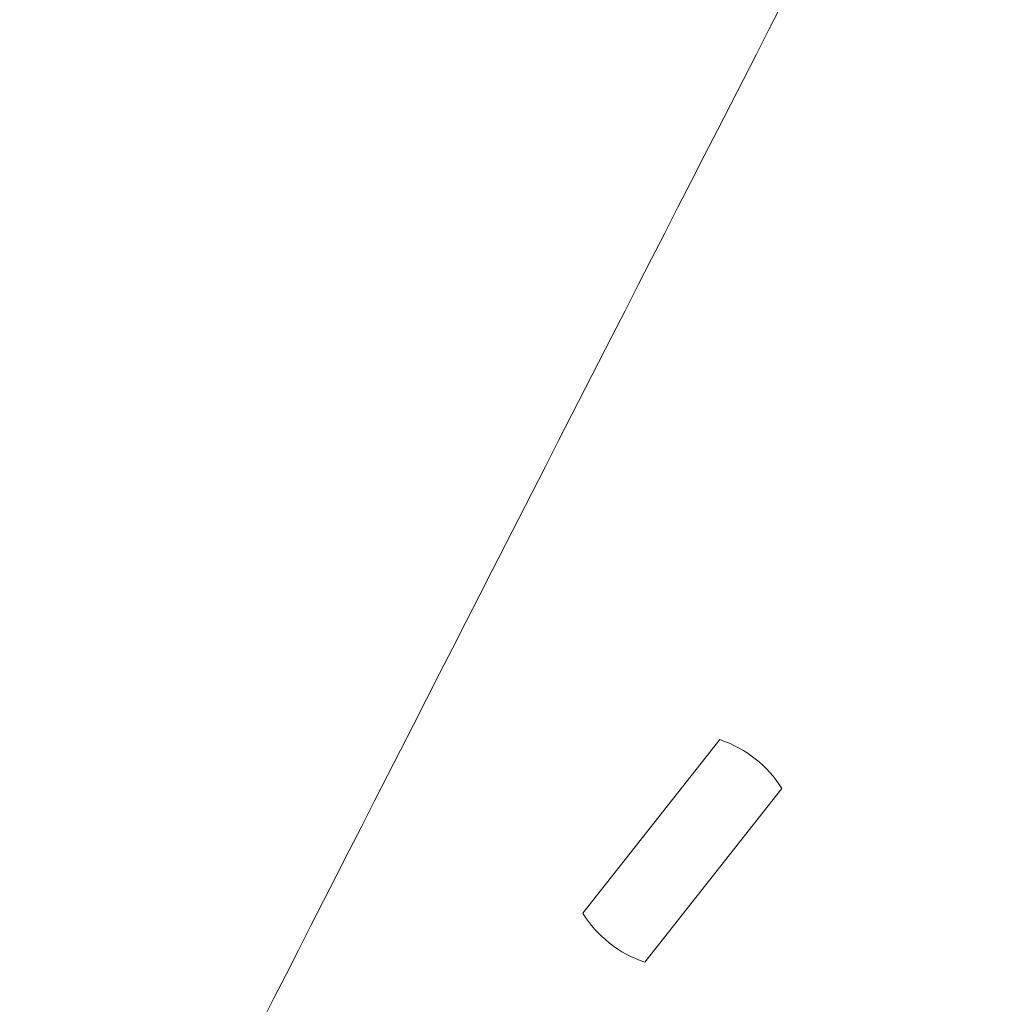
# Model space of a CAD drawing. Header units: inches. Extents: x -5.9 to 0, y -5.8 to 5.8.
# Tile 2 of 14: x -5.8 to -4.9, y -4.5 to -3.6. Entities that reach past the tile are written whole.
import ezdxf

# ---------------------------------------------------------------- set-up
doc = ezdxf.new("R2010")
doc.units = ezdxf.units.IN
doc.header["$MEASUREMENT"] = 0
doc.layers.add('VIEW_HATCHES', color=7, linetype='Continuous')

msp = doc.modelspace()

# ---------------------------------------------------------------- linework, layer by layer
at = {"layer": 'VIEW_HATCHES', "color": 4, "lineweight": 5}
msp.add_open_spline([(-2.76422, -4.13013), (-2.76422, -4.13013), (-1.22809, -4.08956), (-1.22809, -4.08956), (-1.22809, -4.08956), (-1.15213, -4.08762), (-1.08094, -4.05205), (-1.0338, -3.99244), (-1.0338, -3.99244), (-0.98666, -3.93285), (-0.96852, -3.85493), (-0.98413, -3.78056), (-0.98413, -3.78056), (-0.98413, -3.78056), (-1.30104, -2.27693), (-1.30104, -2.27693), (-1.30104, -2.27693), (-1.30104, -2.27693), (-1.30104, -2.27693), (-1.30104, -2.27693), (-1.30104, -2.27693), (-1.28693, -2.24909), (-0.56432, -0.84112), (-0.17872, -0.08085), (-0.17872, -0.08085), (-0.16176, -0.04744), (-0.17075, -0.00667), (-0.20015, 0.01656), (-0.20015, 0.01656), (-0.20015, 0.01656), (-1.18048, 0.79057), (-1.18048, 0.79057), (-1.18048, 0.79057), (-1.20988, 0.8138), (-1.25163, 0.81304), (-1.28021, 0.78881), (-1.28021, 0.78881), (-2.0655, 0.12263), (-3.13219, -0.79219), (-3.15598, -0.81238), (-3.15598, -0.81238), (-3.15598, -0.81238), (-3.15598, -0.81238), (-3.15598, -0.81238), (-3.15598, -0.81238), (-3.15598, -0.81238), (-4.69211, -0.85296), (-4.69211, -0.85296), (-4.69211, -0.85296), (-4.76808, -0.85489), (-4.83926, -0.89048), (-4.88641, -0.95007), (-4.88641, -0.95007), (-4.93355, -1.00967), (-4.95169, -1.08759), (-4.93608, -1.16196), (-4.93608, -1.16196), (-4.93608, -1.16196), (-4.61916, -2.66559), (-4.61916, -2.66559), (-4.61916, -2.66559), (-4.61916, -2.66559), (-4.61916, -2.66559), (-4.61916, -2.66559), (-4.61916, -2.66559), (-4.63328, -2.69343), (-5.37938, -4.14772), (-5.74148, -4.86166), (-5.74148, -4.86166), (-5.75845, -4.89507), (-5.74945, -4.93585), (-5.72005, -4.95908), (-5.72005, -4.95908), (-5.72005, -4.95908), (-4.73972, -5.73309), (-4.73972, -5.73309), (-4.73972, -5.73309), (-4.71033, -5.75632), (-4.66857, -5.75556), (-4.63999, -5.73133), (-4.63999, -5.73133), (-3.85469, -5.06515), (-2.78802, -4.15033), (-2.76422, -4.13013), (-2.76422, -4.13013), (-2.76422, -4.13013), (-2.76422, -4.13013), (-2.76422, -4.13013)], degree=3, knots=[0, 0, 0, 0, 0.045455, 0.045455, 0.045455, 0.045455, 0.090909, 0.090909, 0.090909, 0.090909, 0.136364, 0.136364, 0.136364, 0.136364, 0.181818, 0.181818, 0.181818, 0.181818, 0.227273, 0.227273, 0.227273, 0.227273, 0.272727, 0.272727, 0.272727, 0.272727, 0.318182, 0.318182, 0.318182, 0.318182, 0.363636, 0.363636, 0.363636, 0.363636, 0.409091, 0.409091, 0.409091, 0.409091, 0.454545, 0.454545, 0.454545, 0.454545, 0.5, 0.5, 0.5, 0.5, 0.545455, 0.545455, 0.545455, 0.545455, 0.590909, 0.590909, 0.590909, 0.590909, 0.636364, 0.636364, 0.636364, 0.636364, 0.681818, 0.681818, 0.681818, 0.681818, 0.727273, 0.727273, 0.727273, 0.727273, 0.772727, 0.772727, 0.772727, 0.772727, 0.818182, 0.818182, 0.818182, 0.818182, 0.863636, 0.863636, 0.863636, 0.863636, 0.909091, 0.909091, 0.909091, 0.909091, 0.954545, 0.954545, 0.954545, 0.954545, 1, 1, 1, 1], dxfattribs=at)
at = {"layer": 'VIEW_HATCHES', "lineweight": 5}
msp.add_open_spline([(-5.14836, -4.23424), (-5.12594, -4.2418), (-5.10684, -4.25687), (-5.09429, -4.27693), (-5.09429, -4.27693), (-5.09429, -4.27693), (-5.21375, -4.42824), (-5.21375, -4.42824), (-5.21375, -4.42824), (-5.23617, -4.42068), (-5.25527, -4.4056), (-5.26783, -4.38554), (-5.26783, -4.38554), (-5.26783, -4.38554), (-5.14836, -4.23424), (-5.14836, -4.23424)], degree=3, knots=[0, 0, 0, 0, 0.25, 0.25, 0.25, 0.25, 0.5, 0.5, 0.5, 0.5, 0.75, 0.75, 0.75, 0.75, 1, 1, 1, 1], dxfattribs=at)

doc.saveas('drawing.dxf')
